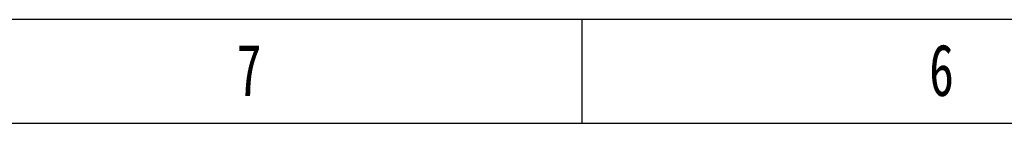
# Model space of a CAD drawing. Header units: millimetres. Extents: x -4265 to -1871, y -660 to 1033.
# Tile 29 of 42: x -3744 to -3362, y 993 to 1033. Entities that reach past the tile are written whole.
import ezdxf

# ---------------------------------------------------------------- set-up
doc = ezdxf.new("R2010")
doc.units = ezdxf.units.MM
doc.styles.add('样式 1', font='SimSun.ttf', dxfattribs={"width": 0.7, "height": 2.5})

# ---------------------------------------------------------------- blocks, each defined once
blk = doc.blocks.new('1')
at = {"lineweight": -3}
for p, q in [((5088.78, 1635.52), (2821.47, 1635.52)), ((3521.89, 1597.34), (3521.89, 1635.52)), ((5050.61, 1597.34), (2859.64, 1597.34))]:
    blk.add_line(p, q, dxfattribs=at)
at = {"lineweight": -3, "attachment_point": 1, "style": '样式 1'}
for s, insert, char_height, width in [('{\\fSimSun|b0|i0|c134|p2;6}', (3649.59, 1626.51), 19.0852, 9.306), ('7', (3394.8, 1626.51), 19.09, 8.6432)]:
    blk.add_mtext(s, dxfattribs=dict(at, insert=insert, char_height=char_height, width=width))

msp = doc.modelspace()

# ---------------------------------------------------------------- block references
at = {"xscale": 1.056, "yscale": 1.056, "zscale": 1.056}
msp.add_blockref('1', (-7244.707, -694.19), dxfattribs=at)

doc.saveas('drawing.dxf')
